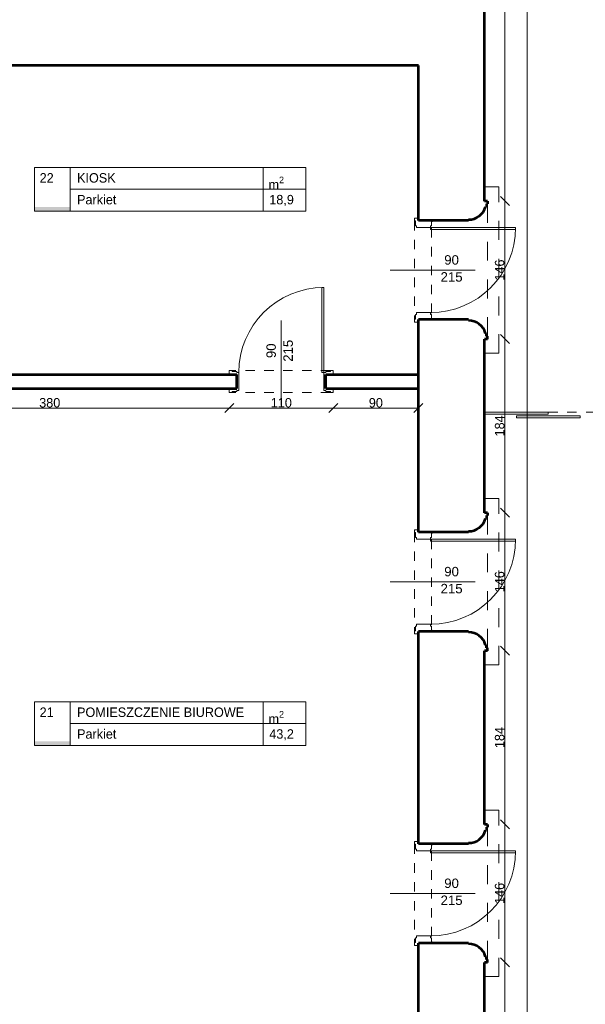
# Model space of a CAD drawing. Header units: inches. Extents: x -21887 to 84279, y -131485 to 67836.
# Tile 49 of 256: x -3937 to 2047, y -10358 to 67. Entities that reach past the tile are written whole.
import ezdxf

# ---------------------------------------------------------------- set-up
doc = ezdxf.new("R2010")
doc.units = ezdxf.units.IN
doc.header["$MEASUREMENT"] = 0
doc.linetypes.add('Dashed', pattern=[400, 200, -200])
doc.linetypes.add('Dashed copy', pattern=[200, 100, -100])
doc.layers.get('0').update_dxf_attribs({"lineweight": 13})
doc.layers.get('Defpoints').update_dxf_attribs({"lineweight": 13})
for name, color, linetype, lineweight in [('AI_MURY', 7, 'Continuous', 53), ('Dimensioning', 7, 'Continuous', 13), ('DRZWI', 7, 'Continuous', 13), ('dzialowki', 7, 'Continuous', 53), ('OPISY TABELKI', 7, 'Continuous', 13), ('PODCIAGI', 7, 'Continuous', 13)]:
    doc.layers.add(name, color=color, linetype=linetype, lineweight=lineweight)
doc.styles.add('GENERATED_STYLE_7', font='txt')
doc.styles.add('GENERATED_STYLE_8', font='txt')
doc.styles.add('GENERATED_STYLE_9', font='txt')
doc.styles.add('Style-Courier New', font='txt')
doc.dimstyles.new('Dimstyle_4', dxfattribs={"dimtxt": 100, "dimasz": 95, "dimexe": 0, "dimexo": 0, "dimgap": 0.09, "dimtad": 1, "dimdec": 0, "dimlfac": 0.1, "dimzin": 0, "dimdsep": 46, "dimlunit": 5, "dimtxsty": 'GENERATED_STYLE_7', "dimblk": 'ARROWHEAD_6', "dimcen": 0.09, "dimclrd": 161, "dimclre": 161, "dimclrt": 7, "dimadec": 0, "dimazin": 0, "dimtfac": 1, "dimtdec": 0, "dimtmove": 0, "dimatfit": 3, "dimfxl": 0, "dimtolj": 1, "dimtzin": 0, "dimarcsym": 0})
doc.dimstyles.new('Dimstyle_5', dxfattribs={"dimtxt": 100, "dimasz": 95, "dimexe": 0.18, "dimexo": 0, "dimgap": 0.09, "dimtad": 1, "dimtih": 1, "dimtoh": 1, "dimdec": 0, "dimlfac": 0.1, "dimzin": 0, "dimdsep": 46, "dimlunit": 5, "dimtxsty": 'GENERATED_STYLE_7', "dimblk": 'ARROWHEAD_6', "dimcen": 0.09, "dimclrd": 161, "dimclre": 161, "dimclrt": 7, "dimadec": 0, "dimazin": 0, "dimtfac": 1, "dimtdec": 0, "dimtmove": 0, "dimatfit": 3, "dimfxl": 0, "dimtolj": 1, "dimtzin": 0, "dimarcsym": 0})

# ---------------------------------------------------------------- blocks, each defined once
blk = doc.blocks.new('ARROWHEAD_6')
at = {"color": 0, "linetype": 'Continuous'}
for p, q in [((0, 0), (-1, 0)), ((-0.5, -0.5), (0.5, 0.5))]:
    blk.add_line(p, q, dxfattribs=at)
blk = doc.blocks.new('*U184')
at = {"layer": 'Defpoints', "color": 0, "linetype": 'Continuous'}
for p in [(-270, -21459), (57581, -21459), (56991, -24609)]:
    blk.add_point(p, dxfattribs=at)
at = {"layer": 'Dimensioning', "color": 161, "linetype": 'Continuous', "lineweight": -2}
for p, q in [((-270, -21459), (-270, -21459)), ((-270, -24514), (-270, -21554)), ((-270, -24609), (-270, -24609))]:
    blk.add_line(p, q, dxfattribs=at)
at = {"layer": 'Dimensioning', "color": 161, "linetype": 'Continuous', "lineweight": -2, "xscale": 95, "yscale": 95, "zscale": 95}
for p, rotation in [((-270, -21459), 90), ((-270, -24609), 270)]:
    blk.add_blockref('ARROWHEAD_6', p, dxfattribs=dict(at, rotation=rotation))
at = {"layer": 'Dimensioning', "color": 7, "linetype": 'Continuous', "insert": (-326, -23034), "char_height": 100, "attachment_point": 5, "rotation": 90, "style": 'GENERATED_STYLE_7'}
blk.add_mtext('315', dxfattribs=at)
blk = doc.blocks.new('*U1771')
at = {"layer": 'Defpoints'}
for p in [(122, -22997), (122, -23034), (57973, -22997), (57383, -26147)]:
    blk.add_point(p, dxfattribs=at)
at = {"layer": 'Dimensioning', "color": 161, "linetype": 'Continuous'}
blk.add_blockref('*U184', (392, -1538), dxfattribs=at)
blk = doc.blocks.new('*D1914')
at = {"layer": 'Defpoints'}
for p in [(122, 0), (122, -22997), (57973, -22997), (57383, -26147)]:
    blk.add_point(p, dxfattribs=at)
at = {"layer": 'Dimensioning', "color": 161, "linetype": 'Continuous'}
blk.add_blockref('*U1771', (0, 0), dxfattribs=at)
blk = doc.blocks.new('*U207')
at = {"layer": 'Defpoints', "color": 0, "linetype": 'Continuous'}
for p in [(725, 55031), (1431, 55031), (853, -36559)]:
    blk.add_point(p, dxfattribs=at)
at = {"layer": 'Dimensioning', "color": 161, "linetype": 'Continuous', "lineweight": -2}
for p, q in [((1431, 55031), (1431, 55031)), ((1431, -36464), (1431, 54936)), ((1431, -36559), (1431, -36559))]:
    blk.add_line(p, q, dxfattribs=at)
at = {"layer": 'Dimensioning', "color": 161, "linetype": 'Continuous', "lineweight": -2, "xscale": 95, "yscale": 95, "zscale": 95}
for p, rotation in [((1431, 55031), 90), ((1431, -36559), 270)]:
    blk.add_blockref('ARROWHEAD_6', p, dxfattribs=dict(at, rotation=rotation))
at = {"layer": 'Dimensioning', "color": 7, "linetype": 'Continuous', "insert": (1375, 9236), "char_height": 100, "attachment_point": 5, "rotation": 90, "style": 'GENERATED_STYLE_7'}
blk.add_mtext('9159', dxfattribs=at)
blk = doc.blocks.new('*D1941')
at = {"layer": 'Defpoints'}
for p in [(725, 55031), (1431, 55031), (1431, 9236), (853, -36559)]:
    blk.add_point(p, dxfattribs=at)
at = {"layer": 'Dimensioning', "color": 161, "linetype": 'Continuous'}
blk.add_blockref('*U207', (0, 0), dxfattribs=at)
blk = doc.blocks.new('*U376')
at = {"layer": 'Defpoints', "color": 0, "linetype": 'Continuous'}
for p in [(-3769, -23758), (61881, -23758), (62096, -27324)]:
    blk.add_point(p, dxfattribs=at)
at = {"layer": 'Dimensioning', "color": 161, "linetype": 'Continuous', "lineweight": -2}
for p, q in [((-3769, -23758), (-3769, -23758)), ((-3769, -27229), (-3769, -23853)), ((-3769, -27324), (-3769, -27324))]:
    blk.add_line(p, q, dxfattribs=at)
at = {"layer": 'Dimensioning', "color": 161, "linetype": 'Continuous', "lineweight": -2, "xscale": 95, "yscale": 95, "zscale": 95}
for p, rotation in [((-3769, -23758), 90), ((-3769, -27324), 270)]:
    blk.add_blockref('ARROWHEAD_6', p, dxfattribs=dict(at, rotation=rotation))
at = {"layer": 'Dimensioning', "color": 7, "linetype": 'Continuous', "insert": (-3825, -25541), "char_height": 100, "attachment_point": 5, "rotation": 90, "style": 'GENERATED_STYLE_7'}
blk.add_mtext('357', dxfattribs=at)
blk = doc.blocks.new('*U1772')
at = {"layer": 'Defpoints'}
for p in [(-2778, -24404), (62872, -24404), (-2778, -25541), (63087, -27970)]:
    blk.add_point(p, dxfattribs=at)
at = {"layer": 'Dimensioning', "color": 161, "linetype": 'Continuous'}
blk.add_blockref('*U376', (991, -646), dxfattribs=at)
blk = doc.blocks.new('*D2396')
at = {"layer": 'Defpoints'}
for p in [(-2778, 0), (-2778, -24404), (62872, -24404), (63087, -27970)]:
    blk.add_point(p, dxfattribs=at)
at = {"layer": 'Dimensioning', "color": 161, "linetype": 'Continuous'}
blk.add_blockref('*U1772', (0, 0), dxfattribs=at)
blk = doc.blocks.new('*U377')
at = {"layer": 'Defpoints', "color": 0, "linetype": 'Continuous'}
for p in [(-3769, -21459), (61832, -21459), (61881, -23758)]:
    blk.add_point(p, dxfattribs=at)
at = {"layer": 'Dimensioning', "color": 161, "linetype": 'Continuous', "lineweight": -2}
for p, q in [((-3769, -21459), (-3769, -21459)), ((-3769, -23663), (-3769, -21554)), ((-3769, -23758), (-3769, -23758))]:
    blk.add_line(p, q, dxfattribs=at)
at = {"layer": 'Dimensioning', "color": 161, "linetype": 'Continuous', "lineweight": -2, "xscale": 95, "yscale": 95, "zscale": 95}
for p, rotation in [((-3769, -21459), 90), ((-3769, -23758), 270)]:
    blk.add_blockref('ARROWHEAD_6', p, dxfattribs=dict(at, rotation=rotation))
at = {"layer": 'Dimensioning', "color": 7, "linetype": 'Continuous', "insert": (-3825, -22609), "char_height": 100, "attachment_point": 5, "rotation": 90, "style": 'GENERATED_STYLE_7'}
blk.add_mtext('230', dxfattribs=at)
blk = doc.blocks.new('*U1773')
at = {"layer": 'Defpoints'}
for p in [(-3489, -22004), (62113, -22004), (-3489, -22609), (62161, -24303)]:
    blk.add_point(p, dxfattribs=at)
at = {"layer": 'Dimensioning', "color": 161, "linetype": 'Continuous'}
blk.add_blockref('*U377', (280, -545), dxfattribs=at)
blk = doc.blocks.new('*D2397')
at = {"layer": 'Defpoints'}
for p in [(-3489, 0), (-3489, -22004), (62113, -22004), (62161, -24303)]:
    blk.add_point(p, dxfattribs=at)
at = {"layer": 'Dimensioning', "color": 161, "linetype": 'Continuous'}
blk.add_blockref('*U1773', (0, 0), dxfattribs=at)
blk = doc.blocks.new('*U466')
at = {"layer": 'Defpoints', "color": 0, "linetype": 'Continuous'}
for p in [(981, -9914), (1197, -9914), (1197, -14909)]:
    blk.add_point(p, dxfattribs=at)
at = {"layer": 'Dimensioning', "color": 161, "linetype": 'Continuous', "lineweight": -2}
for p, q in [((1197, -9914), (1197, -9914)), ((1197, -14814), (1197, -10009))]:
    blk.add_line(p, q, dxfattribs=at)
at = {"layer": 'Dimensioning', "color": 161, "linetype": 'Continuous', "lineweight": -2, "xscale": 95, "yscale": 95, "zscale": 95}
for p, rotation in [((1197, -9914), 90), ((1197, -14909), 270)]:
    blk.add_blockref('ARROWHEAD_6', p, dxfattribs=dict(at, rotation=rotation))
at = {"layer": 'Dimensioning', "color": 7, "linetype": 'Continuous', "insert": (1141, -12412), "char_height": 100, "attachment_point": 5, "rotation": 90, "style": 'GENERATED_STYLE_7'}
blk.add_mtext('500', dxfattribs=at)
blk = doc.blocks.new('*D2690')
at = {"layer": 'Defpoints'}
for p in [(981, -9914), (1197, -9914), (1197, -12412), (1197, -14909)]:
    blk.add_point(p, dxfattribs=at)
at = {"layer": 'Dimensioning', "color": 161, "linetype": 'Continuous'}
blk.add_blockref('*U466', (0, 0), dxfattribs=at)
blk = doc.blocks.new('*U467')
at = {"layer": 'Defpoints', "color": 0, "linetype": 'Continuous'}
for p in [(981, -8454), (1197, -8454), (981, -9914)]:
    blk.add_point(p, dxfattribs=at)
at = {"layer": 'Dimensioning', "color": 161, "linetype": 'Continuous', "lineweight": -2}
for p, q in [((1197, -8454), (1197, -8454)), ((1197, -9819), (1197, -8549)), ((1197, -9914), (1197, -9914))]:
    blk.add_line(p, q, dxfattribs=at)
at = {"layer": 'Dimensioning', "color": 161, "linetype": 'Continuous', "lineweight": -2, "xscale": 95, "yscale": 95, "zscale": 95}
for p, rotation in [((1197, -8454), 90), ((1197, -9914), 270)]:
    blk.add_blockref('ARROWHEAD_6', p, dxfattribs=dict(at, rotation=rotation))
at = {"layer": 'Dimensioning', "color": 7, "linetype": 'Continuous', "insert": (1141, -9184), "char_height": 100, "attachment_point": 5, "rotation": 90, "style": 'GENERATED_STYLE_7'}
blk.add_mtext('146', dxfattribs=at)
blk = doc.blocks.new('*D2691')
at = {"layer": 'Defpoints'}
for p in [(981, -8454), (1197, -8454), (1197, -9184), (981, -9914)]:
    blk.add_point(p, dxfattribs=at)
at = {"layer": 'Dimensioning', "color": 161, "linetype": 'Continuous'}
blk.add_blockref('*U467', (0, 0), dxfattribs=at)
blk = doc.blocks.new('*U468')
at = {"layer": 'Defpoints', "color": 0, "linetype": 'Continuous'}
for p in [(981, -6614), (1197, -6614), (981, -8454)]:
    blk.add_point(p, dxfattribs=at)
at = {"layer": 'Dimensioning', "color": 161, "linetype": 'Continuous', "lineweight": -2}
for p, q in [((1197, -6614), (1197, -6614)), ((1197, -8359), (1197, -6709)), ((1197, -8454), (1197, -8454))]:
    blk.add_line(p, q, dxfattribs=at)
at = {"layer": 'Dimensioning', "color": 161, "linetype": 'Continuous', "lineweight": -2, "xscale": 95, "yscale": 95, "zscale": 95}
for p, rotation in [((1197, -6614), 90), ((1197, -8454), 270)]:
    blk.add_blockref('ARROWHEAD_6', p, dxfattribs=dict(at, rotation=rotation))
at = {"layer": 'Dimensioning', "color": 7, "linetype": 'Continuous', "insert": (1141, -7534), "char_height": 100, "attachment_point": 5, "rotation": 90, "style": 'GENERATED_STYLE_7'}
blk.add_mtext('184', dxfattribs=at)
blk = doc.blocks.new('*D2692')
at = {"layer": 'Defpoints'}
for p in [(981, -6614), (1197, -6614), (1197, -7534), (981, -8454)]:
    blk.add_point(p, dxfattribs=at)
at = {"layer": 'Dimensioning', "color": 161, "linetype": 'Continuous'}
blk.add_blockref('*U468', (0, 0), dxfattribs=at)
blk = doc.blocks.new('*U469')
at = {"layer": 'Defpoints', "color": 0, "linetype": 'Continuous'}
for p in [(981, -5154), (1197, -5154), (981, -6614)]:
    blk.add_point(p, dxfattribs=at)
at = {"layer": 'Dimensioning', "color": 161, "linetype": 'Continuous', "lineweight": -2}
for p, q in [((1197, -5154), (1197, -5154)), ((1197, -6519), (1197, -5249)), ((1197, -6614), (1197, -6614))]:
    blk.add_line(p, q, dxfattribs=at)
at = {"layer": 'Dimensioning', "color": 161, "linetype": 'Continuous', "lineweight": -2, "xscale": 95, "yscale": 95, "zscale": 95}
for p, rotation in [((1197, -5154), 90), ((1197, -6614), 270)]:
    blk.add_blockref('ARROWHEAD_6', p, dxfattribs=dict(at, rotation=rotation))
at = {"layer": 'Dimensioning', "color": 7, "linetype": 'Continuous', "insert": (1141, -5884), "char_height": 100, "attachment_point": 5, "rotation": 90, "style": 'GENERATED_STYLE_7'}
blk.add_mtext('146', dxfattribs=at)
blk = doc.blocks.new('*D2693')
at = {"layer": 'Defpoints'}
for p in [(981, -5154), (1197, -5154), (1197, -5884), (981, -6614)]:
    blk.add_point(p, dxfattribs=at)
at = {"layer": 'Dimensioning', "color": 161, "linetype": 'Continuous'}
blk.add_blockref('*U469', (0, 0), dxfattribs=at)
blk = doc.blocks.new('*U470')
at = {"layer": 'Defpoints', "color": 0, "linetype": 'Continuous'}
for p in [(981, -3314), (1197, -3314), (981, -5154)]:
    blk.add_point(p, dxfattribs=at)
at = {"layer": 'Dimensioning', "color": 161, "linetype": 'Continuous', "lineweight": -2}
for p, q in [((1197, -3314), (1197, -3314)), ((1197, -5059), (1197, -3409)), ((1197, -5154), (1197, -5154))]:
    blk.add_line(p, q, dxfattribs=at)
at = {"layer": 'Dimensioning', "color": 161, "linetype": 'Continuous', "lineweight": -2, "xscale": 95, "yscale": 95, "zscale": 95}
for p, rotation in [((1197, -3314), 90), ((1197, -5154), 270)]:
    blk.add_blockref('ARROWHEAD_6', p, dxfattribs=dict(at, rotation=rotation))
at = {"layer": 'Dimensioning', "color": 7, "linetype": 'Continuous', "insert": (1141, -4234), "char_height": 100, "attachment_point": 5, "rotation": 90, "style": 'GENERATED_STYLE_7'}
blk.add_mtext('184', dxfattribs=at)
blk = doc.blocks.new('*D2694')
at = {"layer": 'Defpoints'}
for p in [(981, -3314), (1197, -3314), (1197, -4234), (981, -5154)]:
    blk.add_point(p, dxfattribs=at)
at = {"layer": 'Dimensioning', "color": 161, "linetype": 'Continuous'}
blk.add_blockref('*U470', (0, 0), dxfattribs=at)
blk = doc.blocks.new('*U471')
at = {"layer": 'Defpoints', "color": 0, "linetype": 'Continuous'}
for p in [(981, -1854), (1197, -1854), (981, -3314)]:
    blk.add_point(p, dxfattribs=at)
at = {"layer": 'Dimensioning', "color": 161, "linetype": 'Continuous', "lineweight": -2}
for p, q in [((1197, -1854), (1197, -1854)), ((1197, -3219), (1197, -1949)), ((1197, -3314), (1197, -3314))]:
    blk.add_line(p, q, dxfattribs=at)
at = {"layer": 'Dimensioning', "color": 161, "linetype": 'Continuous', "lineweight": -2, "xscale": 95, "yscale": 95, "zscale": 95}
for p, rotation in [((1197, -1854), 90), ((1197, -3314), 270)]:
    blk.add_blockref('ARROWHEAD_6', p, dxfattribs=dict(at, rotation=rotation))
at = {"layer": 'Dimensioning', "color": 7, "linetype": 'Continuous', "insert": (1141, -2584), "char_height": 100, "attachment_point": 5, "rotation": 90, "style": 'GENERATED_STYLE_7'}
blk.add_mtext('146', dxfattribs=at)
blk = doc.blocks.new('*D2695')
at = {"layer": 'Defpoints'}
for p in [(981, -1854), (1197, -1854), (1197, -2584), (981, -3314)]:
    blk.add_point(p, dxfattribs=at)
at = {"layer": 'Dimensioning', "color": 161, "linetype": 'Continuous'}
blk.add_blockref('*U471', (0, 0), dxfattribs=at)
blk = doc.blocks.new('*U472')
at = {"layer": 'Defpoints', "color": 0, "linetype": 'Continuous'}
for p in [(981, 2911), (1197, 2911), (981, -1854)]:
    blk.add_point(p, dxfattribs=at)
at = {"layer": 'Dimensioning', "color": 161, "linetype": 'Continuous', "lineweight": -2}
for p, q in [((1197, 2911), (1197, 2911)), ((1197, -1759), (1197, 2816)), ((1197, -1854), (1197, -1854))]:
    blk.add_line(p, q, dxfattribs=at)
at = {"layer": 'Dimensioning', "color": 161, "linetype": 'Continuous', "lineweight": -2, "xscale": 95, "yscale": 95, "zscale": 95}
for p, rotation in [((1197, 2911), 90), ((1197, -1854), 270)]:
    blk.add_blockref('ARROWHEAD_6', p, dxfattribs=dict(at, rotation=rotation))
at = {"layer": 'Dimensioning', "color": 7, "linetype": 'Continuous', "insert": (1141, 528), "char_height": 100, "attachment_point": 5, "rotation": 90, "style": 'GENERATED_STYLE_7'}
blk.add_mtext('476', dxfattribs=at)
blk = doc.blocks.new('*D2696')
at = {"layer": 'Defpoints'}
for p in [(981, 2911), (1197, 2911), (1197, 528), (981, -1854)]:
    blk.add_point(p, dxfattribs=at)
at = {"layer": 'Dimensioning', "color": 161, "linetype": 'Continuous'}
blk.add_blockref('*U472', (0, 0), dxfattribs=at)
blk = doc.blocks.new('*U1520')
at = {"layer": 'Defpoints', "color": 0, "linetype": 'Continuous'}
for p in [(-1719, -3839), (-5519, -3948), (-1719, -4046)]:
    blk.add_point(p, dxfattribs=at)
at = {"layer": 'Dimensioning', "color": 161, "linetype": 'Continuous', "lineweight": -2}
for p, q in [((-5519, -4046), (-5519, -4046)), ((-5424, -4046), (-1814, -4046)), ((-1719, -4046), (-1719, -4046))]:
    blk.add_line(p, q, dxfattribs=at)
at = {"layer": 'Dimensioning', "color": 161, "linetype": 'Continuous', "lineweight": -2, "xscale": 95, "yscale": 95, "zscale": 95, "rotation": 180}
blk.add_blockref('ARROWHEAD_6', (-5519, -4046), dxfattribs=at)
at = {"layer": 'Dimensioning', "color": 161, "linetype": 'Continuous', "lineweight": -2, "xscale": 95, "yscale": 95, "zscale": 95}
blk.add_blockref('ARROWHEAD_6', (-1719, -4046), dxfattribs=at)
at = {"layer": 'Dimensioning', "color": 7, "linetype": 'Continuous', "insert": (-3619, -3990), "char_height": 100, "attachment_point": 5, "style": 'GENERATED_STYLE_7'}
blk.add_mtext('380', dxfattribs=at)
blk = doc.blocks.new('*D3164')
at = {"layer": 'Defpoints'}
for p in [(-1719, -3839), (-5519, -3948), (-3619, -4046), (-1719, -4046)]:
    blk.add_point(p, dxfattribs=at)
at = {"layer": 'Dimensioning', "color": 161, "linetype": 'Continuous'}
blk.add_blockref('*U1520', (0, 0), dxfattribs=at)
blk = doc.blocks.new('*U1521')
at = {"layer": 'Defpoints', "color": 0, "linetype": 'Continuous'}
for p in [(-1719, -3839), (-619, -3839), (-619, -4046)]:
    blk.add_point(p, dxfattribs=at)
at = {"layer": 'Dimensioning', "color": 161, "linetype": 'Continuous', "lineweight": -2}
for p, q in [((-1719, -4046), (-1719, -4046)), ((-1624, -4046), (-714, -4046)), ((-619, -4046), (-619, -4046))]:
    blk.add_line(p, q, dxfattribs=at)
at = {"layer": 'Dimensioning', "color": 161, "linetype": 'Continuous', "lineweight": -2, "xscale": 95, "yscale": 95, "zscale": 95, "rotation": 180}
blk.add_blockref('ARROWHEAD_6', (-1719, -4046), dxfattribs=at)
at = {"layer": 'Dimensioning', "color": 161, "linetype": 'Continuous', "lineweight": -2, "xscale": 95, "yscale": 95, "zscale": 95}
blk.add_blockref('ARROWHEAD_6', (-619, -4046), dxfattribs=at)
at = {"layer": 'Dimensioning', "color": 7, "linetype": 'Continuous', "insert": (-1169, -3990), "char_height": 100, "attachment_point": 5, "style": 'GENERATED_STYLE_7'}
blk.add_mtext('110', dxfattribs=at)
blk = doc.blocks.new('*D3165')
at = {"layer": 'Defpoints'}
for p in [(-1719, -3839), (-619, -3839), (-1169, -4046), (-619, -4046)]:
    blk.add_point(p, dxfattribs=at)
at = {"layer": 'Dimensioning', "color": 161, "linetype": 'Continuous'}
blk.add_blockref('*U1521', (0, 0), dxfattribs=at)
blk = doc.blocks.new('*U1522')
at = {"layer": 'Defpoints', "color": 0, "linetype": 'Continuous'}
for p in [(-619, -3839), (281, -3939), (281, -4046)]:
    blk.add_point(p, dxfattribs=at)
at = {"layer": 'Dimensioning', "color": 161, "linetype": 'Continuous', "lineweight": -2}
for p, q in [((-619, -4046), (-619, -4046)), ((-524, -4046), (186, -4046)), ((281, -4046), (281, -4046))]:
    blk.add_line(p, q, dxfattribs=at)
at = {"layer": 'Dimensioning', "color": 161, "linetype": 'Continuous', "lineweight": -2, "xscale": 95, "yscale": 95, "zscale": 95, "rotation": 180}
blk.add_blockref('ARROWHEAD_6', (-619, -4046), dxfattribs=at)
at = {"layer": 'Dimensioning', "color": 161, "linetype": 'Continuous', "lineweight": -2, "xscale": 95, "yscale": 95, "zscale": 95}
blk.add_blockref('ARROWHEAD_6', (281, -4046), dxfattribs=at)
at = {"layer": 'Dimensioning', "color": 7, "linetype": 'Continuous', "insert": (-169, -3990), "char_height": 100, "attachment_point": 5, "style": 'GENERATED_STYLE_7'}
blk.add_mtext('90', dxfattribs=at)
blk = doc.blocks.new('*D3166')
at = {"layer": 'Defpoints'}
for p in [(-619, -3839), (281, -3939), (-169, -4046), (281, -4046)]:
    blk.add_point(p, dxfattribs=at)
at = {"layer": 'Dimensioning', "color": 161, "linetype": 'Continuous'}
blk.add_blockref('*U1522', (0, 0), dxfattribs=at)

msp = doc.modelspace()

# ---------------------------------------------------------------- hatches: boundary and pattern name
at = {"layer": 'OPISY TABELKI', "extrusion": (0, 0, -1)}
for points in [[(3402.1, -1959.4), (3402.1, -1917.2), (3778.6, -1917.2), (3778.6, -1959.4)], [(3402.1, -7616.8), (3402.1, -7574.6), (3778.6, -7574.6), (3778.6, -7616.8)]]:
    msp.add_hatch(color=7, dxfattribs=at).paths.add_polyline_path(points, flags=16)

# ---------------------------------------------------------------- linework, layer by layer
at = {"layer": 'AI_MURY', "color": 7, "linetype": 'Continuous'}
for p, q in [((980.5, -1854.3), (980.5, 2910.7)), ((280.5, -419.3), (-5519.5, -419.3)), ((280.5, -2059.3), (280.5, -419.3)), ((1010.5, -1854.3), (980.5, -1854.3)), ((1010.5, -1854.3), (1010.5, -1884.3)), ((990.5, -1914.3), (1000.5, -1914.3)), ((1000.5, -1884.3), (1000.5, -1914.3)), ((1000.5, -1884.3), (1010.5, -1884.3)), ((810.5, -2059.3), (280.5, -2059.3)), ((810.5, -2059.3), (810.5, -2049.3)), ((280.5, -5359.3), (280.5, -3109.3)), ((810.5, -3109.3), (280.5, -3109.3)), ((810.5, -3109.3), (810.5, -3119.3)), ((980.5, -5154.3), (980.5, -3314.3)), ((1010.5, -3314.3), (980.5, -3314.3)), ((990.5, -3254.3), (1000.5, -3254.3)), ((1000.5, -3284.3), (1000.5, -3254.3)), ((1000.5, -3284.3), (1010.5, -3284.3)), ((1010.5, -3314.3), (1010.5, -3284.3)), ((1010.5, -5154.3), (980.5, -5154.3)), ((1000.5, -5184.3), (1000.5, -5214.3)), ((1000.5, -5184.3), (1010.5, -5184.3)), ((1010.5, -5154.3), (1010.5, -5184.3)), ((990.5, -5214.3), (1000.5, -5214.3)), ((810.5, -5359.3), (280.5, -5359.3)), ((810.5, -5359.3), (810.5, -5349.3)), ((810.5, -6409.3), (280.5, -6409.3)), ((280.5, -8659.3), (280.5, -6409.3)), ((810.5, -6409.3), (810.5, -6419.3)), ((990.5, -6554.3), (1000.5, -6554.3)), ((1000.5, -6584.3), (1000.5, -6554.3)), ((980.5, -8454.3), (980.5, -6614.3)), ((1010.5, -6614.3), (980.5, -6614.3)), ((1000.5, -6584.3), (1010.5, -6584.3)), ((1010.5, -6614.3), (1010.5, -6584.3)), ((1010.5, -8454.3), (980.5, -8454.3)), ((990.5, -8514.3), (1000.5, -8514.3)), ((1000.5, -8484.3), (1000.5, -8514.3)), ((1000.5, -8484.3), (1010.5, -8484.3)), ((1010.5, -8454.3), (1010.5, -8484.3)), ((810.5, -8659.3), (810.5, -8649.3)), ((810.5, -8659.3), (280.5, -8659.3)), ((810.5, -9709.3), (280.5, -9709.3)), ((280.5, -14209.3), (280.5, -9709.3)), ((810.5, -9709.3), (810.5, -9719.3)), ((990.5, -9854.3), (1000.5, -9854.3)), ((1000.5, -9884.3), (1000.5, -9854.3)), ((1000.5, -9884.3), (1010.5, -9884.3)), ((1010.5, -9914.3), (1010.5, -9884.3)), ((980.5, -14909.3), (980.5, -9914.3)), ((1010.5, -9914.3), (980.5, -9914.3))]:
    msp.add_line(p, q, dxfattribs=at)
for centre, start, end in [((815.9, -1869.3), 268.27392, 345.55996), ((815.9, -3299.2), 14.44004, 91.72608), ((815.9, -5169.3), 268.27392, 345.55996), ((815.9, -6599.2), 14.44004, 91.72608), ((815.9, -8469.3), 268.27392, 345.55996), ((815.9, -9899.2), 14.44004, 91.72608)]:
    msp.add_arc(centre, 180, start, end, dxfattribs=at)
at = {"layer": 'DRZWI', "color": 49, "linetype": 'Dashed'}
for p, q in [((980.5, -1704.3), (1130.5, -1704.3)), ((980.5, -5004.3), (1130.5, -5004.3)), ((980.5, -6764.3), (1130.5, -6764.3)), ((980.5, -8304.3), (1130.5, -8304.3)), ((1130.5, -10064.3), (1130.5, -8304.3)), ((980.5, -10064.3), (1130.5, -10064.3))]:
    msp.add_line(p, q, dxfattribs=at)
at = {"layer": 'DRZWI', "color": 5, "linetype": 'Continuous'}
for p, q in [((240.5, -2034.3), (280.5, -2034.3)), ((240.5, -2064.3), (240.5, -2034.3)), ((240.5, -2064.3), (250.5, -2064.3)), ((240.5, -3104.3), (250.5, -3104.3)), ((240.5, -3104.3), (240.5, -3134.3)), ((240.5, -3134.3), (280.5, -3134.3)), ((240.5, -5334.3), (280.5, -5334.3)), ((240.5, -5364.3), (240.5, -5334.3)), ((240.5, -5364.3), (250.5, -5364.3)), ((250.5, -5414.3), (250.5, -5364.3)), ((250.5, -5414.3), (260.5, -5414.3)), ((260.5, -5414.3), (260.5, -5434.3)), ((409, -5414.3), (409, -5434.3)), ((419, -5414.3), (409, -5414.3)), ((419, -5414.3), (419, -5374.3)), ((409, -5434.3), (260.5, -5434.3)), ((1309, -5434.3), (409, -5434.3)), ((250.5, -6354.3), (260.5, -6354.3)), ((250.5, -6354.3), (250.5, -6404.3)), ((409, -6334.3), (260.5, -6334.3)), ((260.5, -6354.3), (260.5, -6334.3)), ((409, -6354.3), (409, -6334.3)), ((419, -6354.3), (409, -6354.3)), ((419, -6354.3), (419, -6394.3)), ((240.5, -6404.3), (250.5, -6404.3)), ((240.5, -6404.3), (240.5, -6434.3)), ((240.5, -6434.3), (280.5, -6434.3)), ((240.5, -8634.3), (280.5, -8634.3)), ((240.5, -8664.3), (240.5, -8634.3)), ((240.5, -8664.3), (250.5, -8664.3)), ((250.5, -8714.3), (250.5, -8664.3)), ((250.5, -8714.3), (260.5, -8714.3)), ((260.5, -8714.3), (260.5, -8734.3)), ((409, -8734.3), (260.5, -8734.3)), ((409, -8714.3), (409, -8734.3)), ((419, -8714.3), (409, -8714.3)), ((409, -8754.3), (409, -8734.3)), ((1309, -8734.3), (409, -8734.3)), ((1309, -8754.3), (409, -8754.3)), ((419, -8714.3), (419, -8674.3)), ((1309, -8754.3), (1309, -8734.3)), ((882.3, -9184.3), (-17.7, -9184.3)), ((250.5, -9654.3), (260.5, -9654.3)), ((250.5, -9654.3), (250.5, -9704.3)), ((409, -9634.3), (260.5, -9634.3)), ((260.5, -9654.3), (260.5, -9634.3)), ((409, -9654.3), (409, -9634.3)), ((419, -9654.3), (409, -9654.3)), ((419, -9654.3), (419, -9694.3)), ((240.5, -9704.3), (250.5, -9704.3)), ((240.5, -9704.3), (240.5, -9734.3)), ((240.5, -9734.3), (280.5, -9734.3))]:
    msp.add_line(p, q, dxfattribs=at)
at = {"layer": 'DRZWI', "color": 7, "linetype": 'Dashed'}
msp.add_line((1010.5, -9884.3), (1010.5, -8484.3), dxfattribs=at)
at = {"layer": 'DRZWI', "color": 5, "linetype": 'Dashed copy'}
for p, q in [((240.5, -8664.3), (240.5, -9704.3)), ((419, -8739.3), (419, -9654.3))]:
    msp.add_line(p, q, dxfattribs=at)
at = {"layer": 'DRZWI', "color": 7, "linetype": 'Continuous'}
for centre, start, end in [((419, -2059.3), 270, 0), ((419, -3109.3), 0, 90), ((419, -5359.3), 270, 0), ((419, -6409.3), 0, 90), ((419, -8659.3), 270, 0), ((419, -9709.3), 0, 90)]:
    msp.add_arc(centre, 15, start, end, dxfattribs=at)
at = {"layer": 'DRZWI', "color": 5, "linetype": 'Continuous'}
msp.add_arc((409, -8734.3), 900, 270, 0, dxfattribs=at)
at = {"layer": 'dzialowki', "color": 12, "linetype": 'Continuous'}
for p, q in [((-5519.5, -3689.3), (-1639.5, -3689.3)), ((-1639.5, -3839.3), (-1639.5, -3689.3)), ((-699.5, -3689.3), (280.5, -3689.3)), ((-699.5, -3839.3), (-699.5, -3689.3)), ((-5519.5, -3839.3), (-1639.5, -3839.3)), ((-699.5, -3839.3), (280.5, -3839.3))]:
    msp.add_line(p, q, dxfattribs=at)
at = {"layer": 'OPISY TABELKI', "color": 7, "linetype": 'Continuous'}
for p, q in [((-3778.6, -1498.6), (-3778.6, -1959.4)), ((-3778.6, -1498.6), (-908.8, -1498.6)), ((-3402.1, -1498.6), (-3402.1, -1959.4)), ((-1362.8, -1498.6), (-1362.8, -1959.4)), ((-908.8, -1498.6), (-908.8, -1959.4)), ((-3402.1, -1729), (-908.8, -1729)), ((-3778.6, -1959.4), (-908.8, -1959.4)), ((-3778.6, -7156), (-3778.6, -7616.8)), ((-3778.6, -7156), (-908.8, -7156)), ((-3402.1, -7156), (-3402.1, -7616.8)), ((-1362.8, -7156), (-1362.8, -7616.8)), ((-908.8, -7156), (-908.8, -7616.8)), ((-3402.1, -7386.4), (-908.8, -7386.4)), ((-3778.6, -7616.8), (-908.8, -7616.8))]:
    msp.add_line(p, q, dxfattribs=at)
at = {"layer": 'PODCIAGI', "color": 49, "linetype": 'Dashed'}
for p, q in [((1130.5, -3464.3), (1130.5, -1704.3)), ((980.5, -3464.3), (1130.5, -3464.3)), ((1130.5, -6764.3), (1130.5, -5004.3))]:
    msp.add_line(p, q, dxfattribs=at)
at = {"layer": 'PODCIAGI', "color": 7, "linetype": 'Dashed'}
for p, q in [((1010.5, -3284.3), (1010.5, -1884.3)), ((1010.5, -6584.3), (1010.5, -5184.3))]:
    msp.add_line(p, q, dxfattribs=at)
at = {"layer": 'PODCIAGI', "color": 5, "linetype": 'Dashed copy'}
for p, q in [((240.5, -2064.3), (240.5, -3104.3)), ((419, -2139.3), (419, -3054.3)), ((-649.5, -3649.3), (-1689.5, -3649.3)), ((-649.5, -3879.3), (-1689.5, -3879.3)), ((1655.5, -4089.3), (3005.5, -4089.3)), ((240.5, -5364.3), (240.5, -6404.3)), ((419, -5439.3), (419, -6354.3))]:
    msp.add_line(p, q, dxfattribs=at)
at = {"layer": 'PODCIAGI', "color": 5, "linetype": 'Continuous'}
for p, q in [((250.5, -2114.3), (250.5, -2064.3)), ((419, -2114.3), (419, -2074.3)), ((250.5, -2114.3), (260.5, -2114.3)), ((260.5, -2114.3), (260.5, -2134.3)), ((409, -2134.3), (260.5, -2134.3)), ((409, -2114.3), (409, -2134.3)), ((419, -2114.3), (409, -2114.3)), ((409, -2154.3), (409, -2134.3)), ((1309, -2134.3), (409, -2134.3)), ((1309, -2154.3), (409, -2154.3)), ((1309, -2154.3), (1309, -2134.3)), ((882.3, -2584.3), (-17.7, -2584.3)), ((-739.5, -2769.3), (-719.5, -2769.3)), ((-739.5, -2769.3), (-739.5, -3669.3)), ((-719.5, -2769.3), (-719.5, -3669.3)), ((-1169.5, -4018), (-1169.5, -3118)), ((250.5, -3054.3), (260.5, -3054.3)), ((250.5, -3054.3), (250.5, -3104.3)), ((409, -3034.3), (260.5, -3034.3)), ((260.5, -3054.3), (260.5, -3034.3)), ((409, -3054.3), (409, -3034.3)), ((419, -3054.3), (409, -3054.3)), ((419, -3054.3), (419, -3094.3)), ((-1689.5, -3649.3), (-1719.5, -3649.3)), ((-1719.5, -3649.3), (-1719.5, -3689.3)), ((-1689.5, -3649.3), (-1689.5, -3659.3)), ((-1639.5, -3659.3), (-1689.5, -3659.3)), ((-1639.5, -3659.3), (-1639.5, -3669.3)), ((-1639.5, -3669.3), (-1619.5, -3669.3)), ((-1619.5, -3669.3), (-1619.5, -3859.3)), ((-739.5, -3669.3), (-719.5, -3669.3)), ((-699.5, -3669.3), (-719.5, -3669.3)), ((-719.5, -3669.3), (-719.5, -3859.3)), ((-699.5, -3659.3), (-699.5, -3669.3)), ((-699.5, -3659.3), (-649.5, -3659.3)), ((-649.5, -3649.3), (-649.5, -3659.3)), ((-649.5, -3649.3), (-619.5, -3649.3)), ((-619.5, -3649.3), (-619.5, -3689.3)), ((-1719.5, -3879.3), (-1719.5, -3839.3)), ((-619.5, -3879.3), (-619.5, -3839.3)), ((-1689.5, -3879.3), (-1719.5, -3879.3)), ((-1639.5, -3869.3), (-1689.5, -3869.3)), ((-1689.5, -3879.3), (-1689.5, -3869.3)), ((-1639.5, -3859.3), (-1619.5, -3859.3)), ((-1639.5, -3869.3), (-1639.5, -3859.3)), ((-699.5, -3859.3), (-719.5, -3859.3)), ((-699.5, -3869.3), (-699.5, -3859.3)), ((-699.5, -3869.3), (-649.5, -3869.3)), ((-649.5, -3879.3), (-649.5, -3869.3)), ((-649.5, -3879.3), (-619.5, -3879.3)), ((980.5, -4089.3), (1655.5, -4089.3)), ((980.5, -4109.3), (1655.5, -4109.3)), ((1318, -4149.3), (1318, -4129.3)), ((1993, -4129.3), (1318, -4129.3)), ((1993, -4149.3), (1318, -4149.3)), ((1655.5, -4089.3), (1655.5, -4109.3)), ((1993, -4149.3), (1993, -4129.3)), ((409, -5454.3), (409, -5434.3)), ((1309, -5454.3), (409, -5454.3)), ((1309, -5454.3), (1309, -5434.3)), ((882.3, -5884.3), (-17.7, -5884.3))]:
    msp.add_line(p, q, dxfattribs=at)
for centre, start, end in [((409, -2134.3), 270, 0), ((-719.5, -3669.3), 90, 180), ((409, -5434.3), 270, 0)]:
    msp.add_arc(centre, 900, start, end, dxfattribs=at)

# ---------------------------------------------------------------- texts
at = {"layer": 'DRZWI', "color": 5, "insert": (632.2, -9026.7), "char_height": 100, "width": 704.483, "attachment_point": 2, "line_spacing_factor": 1.079165, "style": 'GENERATED_STYLE_7'}
msp.add_mtext('\\fArial|b0|i0|c238|p39;90\\P215', dxfattribs=at)
at = {"layer": 'OPISY TABELKI', "color": 7, "char_height": 100, "attachment_point": 1}
for s, insert, width, style in [('22', (-3725.9, -1558.1), 323.775, 'GENERATED_STYLE_8'), ('KIOSK       ', (-3330.3, -1558.1), 2409.415, 'GENERATED_STYLE_9'), ('\\A1;m\\H70.000000;\\S2^  ;', (-1304, -1594.7), 323.775, 'GENERATED_STYLE_9'), ('Parkiet       ', (-3330.3, -1788.5), 2409.415, 'GENERATED_STYLE_9'), (' 18,9           ', (-1333.7, -1788.5), 424.969, 'GENERATED_STYLE_9'), ('21', (-3725.9, -7215.5), 323.775, 'GENERATED_STYLE_8'), ('POMIESZCZENIE BIUROWE       ', (-3330.3, -7215.5), 2409.415, 'GENERATED_STYLE_9'), ('\\A1;m\\H70.000000;\\S2^  ;', (-1304, -7252.1), 323.775, 'GENERATED_STYLE_9'), ('Parkiet       ', (-3330.3, -7445.9), 2409.415, 'GENERATED_STYLE_9'), (' 43,2           ', (-1333.7, -7445.9), 424.969, 'GENERATED_STYLE_9')]:
    msp.add_mtext(s, dxfattribs=dict(at, insert=insert, width=width, style=style))
at = {"layer": 'PODCIAGI', "color": 5, "char_height": 100, "width": 704.483, "attachment_point": 2, "line_spacing_factor": 1.079165, "style": 'GENERATED_STYLE_7'}
for insert in [(632.2, -2426.7), (632.2, -5726.7)]:
    msp.add_mtext('\\fArial|b0|i0|c238|p39;90\\P215', dxfattribs=dict(at, insert=insert))
at = {"layer": 'PODCIAGI', "color": 5, "insert": (-1327.1, -3438.8), "char_height": 100, "width": 704.483, "attachment_point": 2, "rotation": 90, "line_spacing_factor": 1.079165, "style": 'GENERATED_STYLE_7'}
msp.add_mtext('\\fArial|b0|i0|c238|p39;90\\P215', dxfattribs=at)

# ---------------------------------------------------------------- dimensions: what is measured, and where the dimension line sits
at = {"layer": 'Dimensioning', "color": 161, "linetype": 'Continuous'}
for base, p1, p2, picture, middle in [((1431.3, 55030.7), (853.3, -36559.3), (724.7, 55030.7), '*D1941', (1431.3, 9235.7)), ((1197.3697315, 2910.7131048), (980.5180538, -1854.2868952), (980.5180538, 2910.7131048), '*D2696', (1197.3697315, 528.2131048)), ((-3488.6, -22004), (62160.9, -24302.8), (62112.7, -22004), '*D2397', (-3488.6, 0)), ((-2777.6, -24404.3), (63086.9, -27970.5), (62871.9, -24404.3), '*D2396', (-2777.6, 0)), ((122.4, -22997.2), (57383, -26147.2), (57973, -22997.2), '*D1914', (122.4, 0)), ((1197.4, -1854.3), (980.5, -3314.3), (980.5, -1854.3), '*D2695', (1197.4, -2584.3)), ((1197.4, -3314.3), (980.5, -5154.3), (980.5, -3314.3), '*D2694', (1197.4, -4234.3)), ((1197.4, -5154.3), (980.5, -6614.3), (980.5, -5154.3), '*D2693', (1197.4, -5884.3)), ((1197.4, -6614.3), (980.5, -8454.3), (980.5, -6614.3), '*D2692', (1197.4, -7534.3)), ((1197.4, -8454.3), (980.5, -9914.3), (980.5, -8454.3), '*D2691', (1197.4, -9184.3)), ((1197.3697315, -9914.2868952), (1197.3697315, -14909.2868952), (980.5180538, -9914.2868952), '*D2690', (1197.3697315, -12411.7868952))]:
    dim = msp.add_linear_dim(base=base, p1=p1, p2=p2, angle=90, dimstyle='Dimstyle_4', override={"dimtxsty": 'Style-Courier New', "dimclrd": 0, "dimclre": 161, "dimlwe": 0}, dxfattribs=at)
    dim.commit()
    dim.dimension.update_dxf_attribs({"geometry": picture, "text_midpoint": middle, "dimtype": 128})
for base, p1, p2, picture, middle in [((-1719.5, -4046), (-5519.5, -3948.3), (-1719.5, -3839.3), '*D3164', (-3619.5, -4046)), ((-619.5, -4046), (-1719.5, -3839.3), (-619.5, -3839.3), '*D3165', (-1169.5, -4046)), ((280.5, -4046), (-619.5, -3839.3), (280.5, -3938.9), '*D3166', (-169.5, -4046))]:
    dim = msp.add_linear_dim(base=base, p1=p1, p2=p2, dimstyle='Dimstyle_5', override={"dimtxsty": 'Style-Courier New', "dimclrd": 0, "dimclre": 161, "dimlwe": 0}, dxfattribs=at)
    dim.commit()
    dim.dimension.update_dxf_attribs({"geometry": picture, "text_midpoint": middle, "dimtype": 128})

doc.saveas('drawing.dxf')
